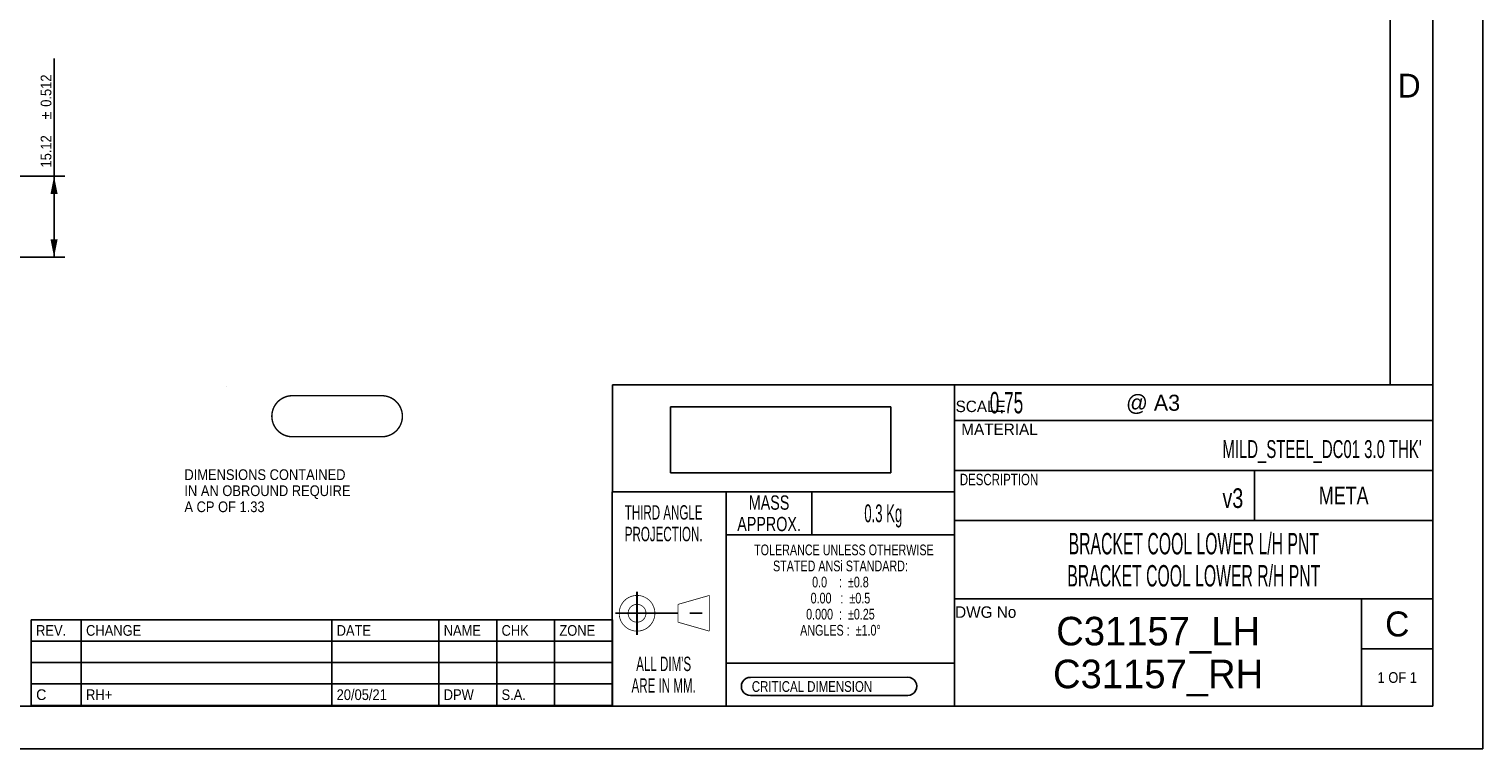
# Model space of a CAD drawing. Header units: millimetres. Extents: x 0 to 560, y -155 to 396.
# Tile 5 of 6: x 288 to 560, y 0 to 134. Entities that reach past the tile are written whole.
import ezdxf

# ---------------------------------------------------------------- set-up
doc = ezdxf.new("R2010")
doc.units = ezdxf.units.MM
doc.header["$LTSCALE"] = 30.8
doc.linetypes.add('CENTER', pattern=[0.6, 0.375, -0.075, 0.075, -0.075])
doc.layers.get('0').update_dxf_attribs({"linetype": 'CONTINUOUS'})
doc.styles.get("Standard").update_dxf_attribs({"font": 'txt', "width": 0.9})
doc.styles.add('TEXTSTYLE_10', font='txt', dxfattribs={"width": 0.55})
doc.styles.add('TEXTSTYLE_11', font='cgomg.ttf')
doc.styles.add('TEXTSTYLE_13', font='ar_wgl__.ttf')
doc.styles.add('TEXTSTYLE_2', font='txt')
doc.styles.add('TEXTSTYLE_3', font='txt', dxfattribs={"width": 0.75})
doc.styles.add('TEXTSTYLE_4', font='txt', dxfattribs={"width": 0.6})
doc.styles.add('TEXTSTYLE_5', font='txt', dxfattribs={"width": 0.8})
doc.styles.add('TEXTSTYLE_6', font='gdt', dxfattribs={"width": 0.9})
doc.styles.add('TEXTSTYLE_9', font='txt', dxfattribs={"width": 0.625})
doc.dimstyles.new('DIMSTYLE_3', dxfattribs={"dimtxt": 2, "dimasz": 3.333333, "dimexe": 1.5, "dimexo": 1.5, "dimgap": 0.375, "dimtad": 1, "dimzin": 0, "dimdsep": 46, "dimtxsty": 'Standard', "dimblk": '_FILLED', "dimblk1": '_FILLED', "dimblk2": '_FILLED', "dimcen": 0.09, "dimazin": 0, "dimtol": 1, "dimtp": 0.512, "dimtm": 0.512, "dimtfac": 1, "dimtdec": 3, "dimtofl": 0, "dimtmove": 0, "dimatfit": 3, "dimldrblk": '_FILLED', "dimfxl": 0, "dimtolj": 1, "dimtzin": 0, "dimarcsym": 0})
picture_1 = doc.add_image_def('image1.png', size_in_pixel=(243, 73))

# ---------------------------------------------------------------- blocks, each defined once
blk = doc.blocks.new('_FILLED')
at = {"color": 0, "linetype": 'ByBlock'}
blk.add_solid([(0, 0), (-1, 0.2), (-1, -0.2)], dxfattribs=at)
blk = doc.blocks.new('*D20')
at = {"color": 2, "linetype": 'Continuous'}
for p, q in [((293.12, 99.41), (293.12, 128.92)), ((264.54, 106.97), (295.12, 106.97)), ((293.12, 106.97), (293.12, 99.41)), ((293.12, 91.85), (293.12, 99.41)), ((226.01, 91.85), (295.12, 91.85))]:
    blk.add_line(p, q, dxfattribs=at)
at = {"color": 2, "linetype": 'Continuous', "xscale": 3.3333333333, "yscale": 3.3333333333, "zscale": 3.3333333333}
for p, rotation in [((293.12, 106.97), 90), ((293.12, 91.85), 270)]:
    blk.add_blockref('_FILLED', p, dxfattribs=dict(at, rotation=rotation))
at = {"color": 2, "linetype": 'Continuous', "width": 0.9}
for s, p in [('0.512', (292.62, 119.92)), ('15.12', (292.62, 108.58))]:
    blk.add_text(s, height=2, rotation=90, dxfattribs=at).set_placement(p)
at = {"color": 2, "linetype": 'Continuous', "style": 'TEXTSTYLE_6'}
blk.add_text('`', height=2, rotation=90, dxfattribs=at).set_placement((292.62, 117.58))

msp = doc.modelspace()

# ---------------------------------------------------------------- linework, layer by layer
at = {"color": 7, "linetype": 'Continuous'}
for p, q in [((560, 0), (560, 396)), ((542.6667, 68), (542.6667, 385.3333)), ((550.6667, 385.3333), (550.6667, 8)), ((461.3333, 68), (461.3333, 8)), ((325.327, 67.7318), (325.3136, 67.7185)), ((418.6681, 48.0005), (397.3929, 48.0194)), ((418.6673, 48.0005), (418.6667, 8)), ((461.3333, 16.0018), (418.6667, 16.0018)), ((452.5547, 13.3966), (423.1752, 13.3665)), ((423.1769, 9.9914), (452.5565, 9.9914)), ((550.6667, 8), (8, 8)), ((0, 0), (560, 0))]:
    msp.add_line(p, q, dxfattribs=at)
at = {"color": 2, "linetype": 'Continuous'}
for p, q in [((397.4, 67.9996), (461.3333, 67.9996)), ((397.4, 67.9996), (397.4, 47.9996)), ((461.3333, 68), (550.6667, 68)), ((461.3333, 68), (461.3333, 8)), ((461.3333, 67.9996), (461.3333, 47.9996)), ((550.6667, 68), (550.6667, 8)), ((461.3333, 61.3333), (550.6667, 61.3333)), ((461.3333, 52), (550.6667, 52)), ((517.3333, 52), (517.3333, 42.6667)), ((397.377, 48.0194), (397.3333, 8)), ((397.4, 47.9996), (461.3333, 47.9996)), ((418.6667, 48), (461.3333, 48)), ((418.6667, 48), (418.6667, 16)), ((434.6667, 48), (434.6667, 40)), ((461.3333, 48), (461.3333, 16)), ((461.3333, 42.6667), (550.6667, 42.6667)), ((418.6667, 40), (461.3333, 40)), ((461.3333, 28), (550.6667, 28)), ((537.3333, 28), (537.3333, 8)), ((537.3333, 28), (537.3333, 13.3333)), ((288.868, 24.1297), (397.4013, 24.1297)), ((288.868, 24.1297), (288.868, 8.1297)), ((298.2013, 24.1297), (298.2013, 8.1297)), ((345.0013, 24.1297), (345.0013, 8.1297)), ((365.0013, 24.1297), (365.0013, 8.1297)), ((375.8013, 24.1297), (375.8013, 8.1297)), ((386.6013, 24.1297), (386.6013, 8.1297)), ((397.4013, 24.1297), (397.4013, 8.1297)), ((288.868, 20.1297), (397.4013, 20.1297)), ((537.3333, 18.6667), (550.6667, 18.6667)), ((537.3333, 18.6667), (550.6667, 18.6667)), ((288.868, 16.1297), (397.4013, 16.1297)), ((418.6667, 16), (461.3333, 16)), ((288.868, 12.1297), (397.4013, 12.1297)), ((288.868, 8.1297), (397.4013, 8.1297)), ((461.3333, 8), (550.6667, 8))]:
    msp.add_line(p, q, dxfattribs=at)
at = {"color": 7, "linetype": 'CENTER'}
for p, q in [((402, 29.3333), (402, 21.3333)), ((402.0142, 29.3268), (402.0142, 21.3268)), ((398, 25.3333), (416.3333, 25.3333)), ((398.0142, 25.3268), (416.3476, 25.3268))]:
    msp.add_line(p, q, dxfattribs=at)
at = {"color": 7, "linetype": 'Continuous', "const_width": 0.2667}
for points in [[(337.5979, 65.963, 0.99134215), (337.5979, 58.2964)], [(354.2645, 58.2964, 1.0219754), (354.2645, 65.963)]]:
    msp.add_lwpolyline(points, format="xyb", dxfattribs=at)
for points in [[(337.5979, 65.963), (354.2645, 65.963)], [(354.2645, 58.2964), (337.5979, 58.2964)]]:
    msp.add_lwpolyline(points, dxfattribs=at)
at = {"color": 2, "linetype": 'Continuous', "const_width": 0.1333}
for points in [[(398.6667, 25.3333, 1), (405.3333, 25.3333, 1)], [(398.6809, 25.3268, 1), (405.3476, 25.3268, 1)], [(400.3333, 25.3333, 1), (403.6667, 25.3333, 1)], [(400.3476, 25.3268, 1), (403.6809, 25.3268, 1)]]:
    msp.add_lwpolyline(points, format="xyb", close=True, dxfattribs=at)
for points in [[(409.6667, 27), (415.5, 28.6667)], [(409.6809, 26.9935), (415.5142, 28.6601)], [(415.5, 28.6667), (415.5, 22)], [(415.5142, 28.6601), (415.5142, 21.9935)], [(409.6667, 23.6667), (409.6667, 27)], [(409.6809, 23.6601), (409.6809, 26.9935)], [(415.5, 22), (409.6667, 23.6667)], [(415.5142, 21.9935), (409.6809, 23.6601)]]:
    msp.add_lwpolyline(points, dxfattribs=at)
at = {"color": 7, "linetype": 'Continuous'}
for centre, radius, start, end in [((423.1769, 11.679), 1.6876, 89.842445, 270), ((452.5565, 11.694), 1.7026, 270, 90.086771)]:
    msp.add_arc(centre, radius, start, end, dxfattribs=at)

# ---------------------------------------------------------------- texts
at = {"color": 2, "linetype": 'Continuous', "line_spacing_factor": 0.9}
for s, insert, char_height, width, attachment_point, style in [('D', (544.0656, 126.092), 4.4498, 4.449793, 1, 'TEXTSTYLE_2'), ('     0.75', (463.4333, 66.6667), 4, 21.6, 1, 'TEXTSTYLE_4'), ('@ A3', (493.3448, 66.1445), 3, 12, 1, 'TEXTSTYLE_2'), ('SCALE', (461.5057, 65.0368), 2.1359, 10.679507, 1, 'TEXTSTYLE_2'), ('MATERIAL', (462.5665, 60.7623), 2.1359, 17.087211, 1, 'TEXTSTYLE_2'), ("MILD_STEEL_DC01 3.0 THK'", (548.5667, 57.6667), 3.333333, 50, 3, 'TEXTSTYLE_9'), ('DESCRIPTION', (462.2985, 51.3846), 2.135901, 17.621186, 1, 'TEXTSTYLE_3'), ('META', (534, 49), 3.33333, 10, 2, 'TEXTSTYLE_3'), ('MASS\\PAPPROX.', (426.6667, 47.3333), 2.66667, 14, 2, 'TEXTSTYLE_3'), ('v3', (515.2333, 48.6667), 3.66667, 5.5, 3, 'TEXTSTYLE_3'), ("THIRD ANGLE\\PPROJECTION.\\P \\P \\P \\P \\P \\PALL DIM'S\\PARE IN MM.", (406.9824, 45.5158), 2.693333, 17.776, 2, 'TEXTSTYLE_4'), ('0.3 Kg', (448, 45.6667), 3.33333, 11, 2, 'TEXTSTYLE_10'), (' \\H2.0;TOLERANCE UNLESS OTHERWISE \\PSTATED ANSi STANDARD:\\P0.0    :  \\fgdt;{\\fgdt;`}\\ftxt;0.8\\P0.00   :  \\fgdt;{\\fgdt;`}\\ftxt;0.5\\P0.000  :  \\fgdt;{\\fgdt;`}\\ftxt;0.25\\PANGLES :  \\fgdt;{\\fgdt;`}\\ftxt;1.0\\fgdt;{\\fgdt;~}', (440, 38.1667), 4.666667, 44, 2, 'TEXTSTYLE_3'), ('BRACKET COOL LOWER L/H PNT\\PBRACKET COOL LOWER R/H PNT', (506, 40.3333), 4, 57.2, 2, 'TEXTSTYLE_10'), ('DWG No', (461.4224, 26.6199), 2.1359, 12.815405, 1, 'TEXTSTYLE_2'), ('C31157_LH\\PC31157_RH', (499.3333, 24.6667), 5.33333, 48, 2, 'TEXTSTYLE_2'), ('C', (544, 25.6667), 4.6667, 4.539062, 2, 'TEXTSTYLE_11'), ('C', (289.768, 11.1297), 2, 2.01487, 1, 'TEXTSTYLE_13'), ('CRITICAL DIMENSION', (423.4467, 12.6538), 2, 28.8, 1, 'TEXTSTYLE_5')]:
    msp.add_mtext(s, dxfattribs=dict(at, insert=insert, char_height=char_height, width=width, attachment_point=attachment_point, style=style))
at = {"color": 2, "linetype": 'Continuous', "char_height": 2, "line_spacing_factor": 0.9}
for s, insert, width, attachment_point in [('DIMENSIONS CONTAINED\\PIN AN OBROUND REQUIRE\\PA CP OF 1.33', (317.4658, 52.2191), 37.8, 1), ('REV.', (289.768, 23.1297), 7.2, 1), ('CHANGE', (299.1013, 23.1297), 10.8, 1), ('DATE', (345.9013, 23.1297), 7.2, 1), ('NAME', (365.9013, 23.1297), 7.2, 1), ('CHK', (376.7013, 23.1297), 5.4, 1), ('ZONE', (387.5013, 23.1297), 7.2, 1), ('1 OF 1', (544, 14.3333), 10.8, 2), ('RH+', (299.1013, 11.1297), 5.4, 1), ('20/05/21', (345.9013, 11.1297), 14.4, 1), ('DPW', (365.9013, 11.1297), 5.4, 1), ('S.A.', (376.7013, 11.1297), 7.2, 1)]:
    msp.add_mtext(s, dxfattribs=dict(at, insert=insert, width=width, attachment_point=attachment_point))

# ---------------------------------------------------------------- dimensions: what is measured, and where the dimension line sits
at = {"color": 2, "linetype": 'Continuous'}
dim = msp.add_linear_dim(base=(293.1154, 106.9717), p1=(224.5076, 91.8517), p2=(263.0421, 106.9717), angle=90, dimstyle='DIMSTYLE_3', dxfattribs=at)
dim.commit()
dim.dimension.update_dxf_attribs({"geometry": '*D20', "text_midpoint": (293.1154, 118.7499), "dimtype": 160})

# ---------------------------------------------------------------- pictures from other files: only their frames are drawn
at = {"color": 7, "linetype": 'Continuous'}
image = msp.add_image(picture_1, insert=(408.2888, 51.5336), size_in_units=(41.148, 12.3613), dxfattribs=at)
image.dxf.flags = 11

doc.saveas('drawing.dxf')
